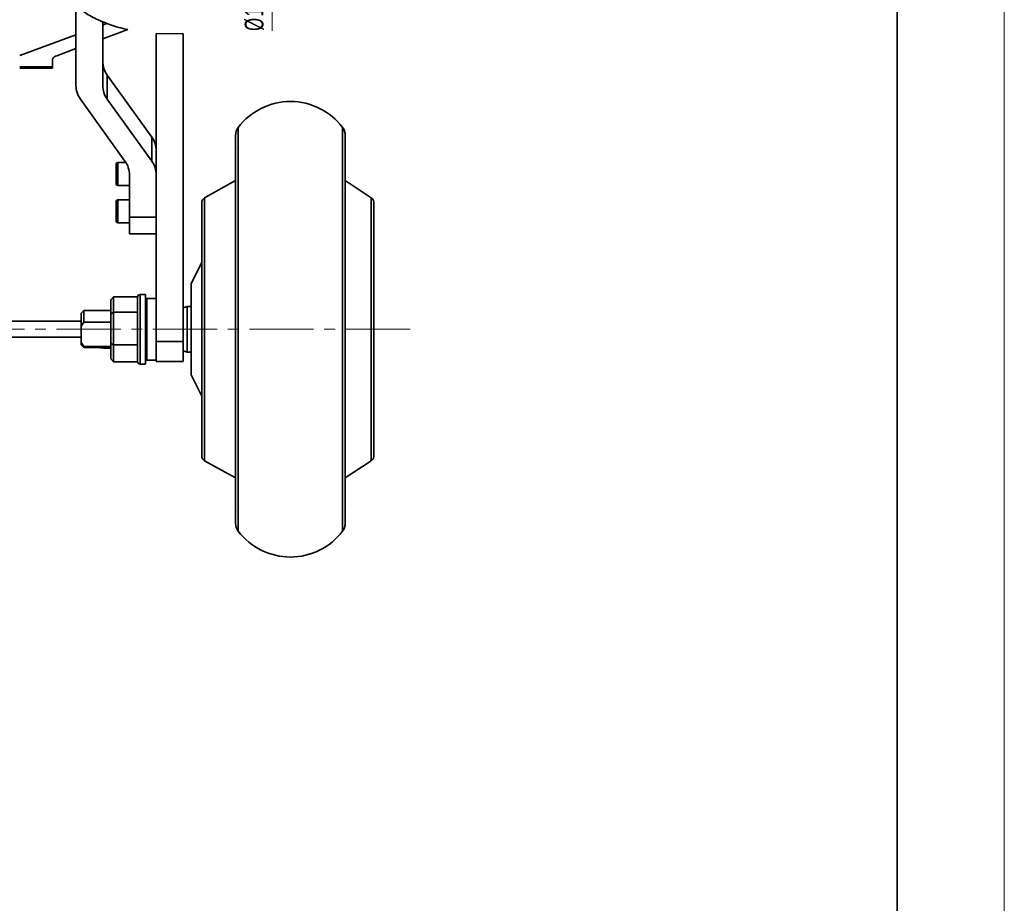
# Model space of a CAD drawing. Header units: millimetres. Extents: x -594 to 594, y -420 to 420.
# Tile 61 of 64: x 411 to 594, y 77 to 242. Entities that reach past the tile are written whole.
import ezdxf

# ---------------------------------------------------------------- set-up
doc = ezdxf.new("R2010")
doc.units = ezdxf.units.MM
doc.linetypes.add('点画线', pattern=[18, 12, -2, 2, -2])
doc.layers.get('0').update_dxf_attribs({"lineweight": 35})
for name, color, linetype, lineweight in [('中心线层', 1, '点画线', 18), ('几何体', 7, 'Continuous', 35), ('尺寸线层', 3, 'Continuous', 18), ('粗实线层', 7, 'Continuous', 35), ('细实线层', 7, 'Continuous', 18)]:
    doc.layers.add(name, color=color, linetype=linetype, lineweight=lineweight)
doc.styles.add('标准', font='txt', dxfattribs={"width": 0.667})
doc.dimstyles.new('GB_尺寸', dxfattribs={"dimtxt": 3.5, "dimasz": 4, "dimexe": 2, "dimexo": 0, "dimtad": 1, "dimdsep": 46, "dimtxsty": '标准', "dimblk": '_CAXARROW', "dimcen": 0, "dimdle": 6, "dimazin": 2, "dimtfac": 0.707107, "dimtdec": 3, "dimtmove": 2, "dimatfit": 3, "dimfxl": 0, "dimfrac": 2, "dimtolj": 1, "dimtzin": 0, "dimarcsym": 0})

# ---------------------------------------------------------------- blocks, each defined once
blk = doc.blocks.new('$CAXA_FRAME_13B17AC1$')
at = {"layer": '粗实线层'}
blk.add_line((574.5, -400.5), (574.5, 400.5), dxfattribs=at)
at = {"layer": '细实线层'}
blk.add_line((594.5, -420.5), (594.5, 420.5), dxfattribs=at)
blk = doc.blocks.new('*X17')
at = {"layer": '尺寸线层', "color": 0}
blk.add_line((454.42, 245.92), (454.42, 248.11), dxfattribs=at)
at = {"layer": '尺寸线层', "color": 0, "char_height": 3.5, "attachment_point": 1, "rotation": 90, "line_spacing_factor": 1.15057, "style": '标准'}
for s, insert, width in [('\\T1.1;{\\H0.707107x;H7}', (451.54, 245.92), 8.7659), ('\\T1.1;%%C12', (452.67, 239.71), 33.6201), ('\\T1.1;{\\H0.707107x;r6}', (454.72, 245.95), 8.7659)]:
    blk.add_mtext(s, dxfattribs=dict(at, insert=insert, width=width))
blk = doc.blocks.new('*X16')
at = {"layer": '尺寸线层', "linetype": 'Continuous'}
for points in [[(457.79, 261.2), (457.29, 265.2), (458.29, 265.2)], [(457.79, 255.2), (457.29, 251.2), (458.29, 251.2)]]:
    blk.add_hatch(color=0, dxfattribs=at).paths.add_polyline_path(points, flags=0)
at = {"layer": '尺寸线层', "color": 0, "linetype": 'Continuous'}
for p, q in [((457.79, 239.71), (457.79, 267.2)), ((424.65, 261.2), (459.79, 261.2)), ((424.65, 255.2), (459.79, 255.2))]:
    blk.add_line(p, q, dxfattribs=at)
at = {"layer": '尺寸线层', "color": 0}
blk.add_blockref('*X17', (0, 0), dxfattribs=at)
blk = doc.blocks.new('_CAXARROW')
blk.add_hatch(color=0).paths.add_polyline_path([(0, 0), (-1, 0.125), (-1, -0.125)], flags=0)

msp = doc.modelspace()

# ---------------------------------------------------------------- linework, layer by layer
at = {"layer": '中心线层'}
msp.add_line((399.535, 184.027), (484.622, 184.027), dxfattribs=at)
at = {"layer": '几何体'}
for p, q in [((421.154, 229.542), (421.154, 244.367)), ((426.154, 229.542), (426.154, 241.402)), ((426.154, 240.81), (426.847, 241.064)), ((426.168, 241.417), (426.847, 241.128)), ((426.847, 241.128), (426.847, 241.064)), ((426.93, 241.096), (426.847, 241.128)), ((430.827, 239.954), (426.154, 238.237)), ((436.154, 181.779), (436.154, 239.203)), ((441.154, 239.18), (436.154, 239.203)), ((441.154, 181.779), (441.154, 239.18)), ((410.654, 235.112), (421.154, 238.972)), ((421.154, 236.399), (417.587, 235.087)), ((420.834, 236.281), (421.154, 236.281)), ((416.779, 232.998), (416.779, 234.436)), ((410.654, 232.998), (416.779, 232.998)), ((410.654, 232.781), (416.779, 232.781)), ((416.779, 232.998), (416.779, 232.781)), ((426.994, 226.971), (426.994, 231.466)), ((435.315, 219.894), (426.994, 231.466)), ((430.315, 215.399), (421.994, 226.971)), ((426.994, 226.971), (435.315, 215.399)), ((451.465, 221.701), (451.465, 146.353)), ((470.943, 146.353), (470.943, 221.701)), ((435.315, 219.894), (435.315, 215.399)), ((450.954, 220.186), (450.954, 219.557)), ((450.954, 220.15), (450.954, 204.916)), ((471.454, 220.227), (471.454, 204.916)), ((430.496, 215.127), (428.967, 215.127)), ((428.967, 215.127), (428.967, 210.877)), ((428.654, 214.813), (428.654, 214.814)), ((428.654, 211.189), (428.654, 214.813)), ((431.154, 204.959), (431.154, 212.827)), ((436.154, 212.827), (436.154, 204.959)), ((450.954, 211.777), (445.169, 208.563)), ((476.305, 208.573), (471.454, 211.777)), ((428.967, 210.877), (431.154, 210.877)), ((428.654, 207.859), (428.654, 207.86)), ((428.654, 204.235), (428.654, 207.859)), ((431.154, 208.173), (428.967, 208.173)), ((428.967, 208.173), (428.967, 203.923)), ((445.169, 159.491), (445.169, 208.563)), ((476.305, 208.573), (476.305, 199.374)), ((444.654, 207.707), (444.654, 198.452)), ((476.754, 207.739), (476.754, 198.853)), ((436.154, 204.959), (431.154, 204.959)), ((431.154, 204.959), (431.154, 201.832)), ((450.954, 204.916), (450.954, 147.926)), ((450.954, 204.741), (450.954, 204.602)), ((471.454, 204.916), (471.454, 147.855)), ((428.967, 203.923), (431.154, 203.923)), ((431.154, 201.832), (436.154, 201.832)), ((476.305, 199.374), (476.305, 159.481)), ((476.754, 198.853), (476.754, 160.315)), ((444.654, 198.452), (444.654, 160.389)), ((444.654, 196.527), (442.654, 192.527)), ((442.654, 192.527), (442.654, 175.527)), ((428.154, 190.087), (427.654, 189.51)), ((427.654, 186.901), (427.654, 189.51)), ((428.154, 190.087), (428.154, 187.203)), ((432.658, 190.087), (428.154, 190.087)), ((432.654, 190.027), (432.654, 187.263)), ((434.154, 190.527), (433.154, 190.527)), ((433.154, 190.527), (433.154, 190.054)), ((433.154, 190.054), (433.154, 177.527)), ((434.154, 190.054), (434.154, 190.527)), ((434.154, 177.527), (434.154, 190.054)), ((436.154, 189.777), (434.404, 189.777)), ((434.404, 189.777), (434.404, 189.358)), ((422.654, 187.527), (422.154, 187.027)), ((427.654, 187.527), (422.654, 187.527)), ((422.654, 187.527), (422.654, 185.362)), ((434.404, 189.358), (434.404, 178.277)), ((441.904, 188.277), (441.154, 188.027)), ((442.654, 188.277), (441.904, 188.277)), ((441.904, 188.277), (441.904, 179.777)), ((422.154, 187.027), (422.154, 184.628)), ((427.654, 186.901), (428.154, 187.203)), ((427.654, 181.418), (427.654, 186.901)), ((428.154, 187.203), (428.154, 181.143)), ((432.658, 187.203), (428.154, 187.203)), ((432.658, 187.203), (432.654, 187.263)), ((432.654, 187.077), (432.658, 187.203)), ((432.654, 187.077), (432.654, 181.779)), ((422.154, 185.527), (402.535, 185.527)), ((422.654, 185.362), (422.154, 184.628)), ((422.154, 184.628), (422.154, 181.553)), ((422.654, 185.362), (427.654, 185.362)), ((402.535, 182.527), (422.154, 182.527)), ((422.154, 181.553), (422.654, 180.819)), ((422.154, 181.553), (422.154, 181.112)), ((422.154, 181.112), (422.249, 181.005)), ((422.249, 181.005), (422.654, 180.626)), ((427.654, 180.819), (422.654, 180.819)), ((422.654, 180.626), (422.654, 180.819)), ((422.654, 180.626), (424.654, 180.626)), ((426.346, 180.527), (427.654, 180.527)), ((428.154, 181.143), (427.654, 181.418)), ((427.654, 178.544), (427.654, 181.418)), ((428.154, 181.143), (432.658, 181.143)), ((428.154, 181.143), (428.154, 177.967)), ((432.654, 181.779), (432.654, 181.27)), ((432.658, 181.143), (432.654, 181.27)), ((432.654, 181.077), (432.658, 181.143)), ((432.654, 181.077), (432.654, 178.033)), ((441.154, 181.779), (436.154, 181.779)), ((436.154, 178.027), (436.154, 181.779)), ((441.154, 178.027), (441.154, 181.779)), ((428.154, 177.967), (427.654, 178.544)), ((441.154, 180.027), (441.904, 179.777)), ((441.904, 179.777), (442.654, 179.777)), ((432.658, 177.967), (428.154, 177.967)), ((432.658, 177.967), (432.654, 178.033)), ((433.154, 177.527), (434.154, 177.527)), ((434.404, 178.277), (436.154, 178.277)), ((436.154, 178.027), (441.154, 178.027)), ((442.654, 175.527), (444.654, 171.527)), ((445.169, 159.491), (450.954, 156.277)), ((471.454, 156.277), (476.305, 159.481))]:
    msp.add_line(p, q, dxfattribs=at)
for centre, radius, start, end in [((425.518, 244.681), 3.853, 290.17025, 291.50042), ((417.731, 234.083), 1.015, 98.13042, 159.61032), ((430.556, 234.052), 4.401, 180.18702, 215.98229), ((425.556, 229.557), 4.401, 180.18702, 215.98229), ((430.556, 229.557), 4.401, 180.18702, 215.98229), ((461.204, 214.287), 12.24, 37.28042, 142.71958), ((453.454, 220.187), 2.5, 142.71958, 180), ((468.954, 220.187), 2.5, 0, 37.28042), ((431.753, 217.308), 4.401, 0.18702, 35.98229), ((451.454, 217.777), 0.5, 150, 180), ((470.954, 217.777), 0.5, 0, 30), ((428.967, 214.814), 0.313, 90, 180), ((426.753, 212.813), 4.401, 0.18702, 35.98229), ((431.753, 212.813), 4.401, 0.18702, 35.98229), ((428.967, 211.189), 0.313, 180, 270), ((428.967, 207.86), 0.313, 90, 180), ((445.654, 207.689), 1, 119.0546, 180), ((475.754, 207.739), 1, 0, 56.56013), ((428.967, 204.235), 0.313, 180, 270), ((433.154, 190.027), 0.5, 90, 180), ((434.404, 189.527), 0.25, 90, 180), ((434.404, 178.527), 0.25, 180, 270), ((433.154, 178.027), 0.5, 186.87146, 270), ((445.654, 160.365), 1, 180, 240.9454), ((475.754, 160.315), 1, 303.43987, 0), ((451.454, 150.277), 0.5, 180, 210), ((470.954, 150.277), 0.5, 330, 0), ((453.454, 147.867), 2.5, 180, 217.28042), ((468.954, 147.867), 2.5, 322.71958, 360), ((461.204, 153.767), 12.24, 217.28042, 322.71958)]:
    msp.add_arc(centre, radius, start, end, dxfattribs=at)
for points, knots in [([(426.154, 241.402), (426.088, 241.429), (425.16, 241.816), (423.388, 242.671), (421.904, 243.797), (421.154, 244.367)], [0, 0, 0, 0, 0.2122612, 2.9912329, 5.8338863, 5.8338863, 5.8338863, 5.8338863]), ([(430.827, 239.954), (430.543, 240.02), (429.662, 240.222), (428.326, 240.599), (427.397, 240.93), (426.93, 241.096)], [0, 0, 0, 0, 0.7767283, 2.4119449, 4.06399, 4.06399, 4.06399, 4.06399]), ([(424.654, 180.626), (424.886, 180.621), (425.353, 180.61), (425.947, 180.541), (426.225, 180.538), (426.346, 180.536)], [0, 0, 0, 0, 0.606006, 1.2188845, 1.6947087, 1.6947087, 1.6947087, 1.6947087])]:
    msp.add_open_spline(points, degree=3, knots=knots, dxfattribs=at)

# ---------------------------------------------------------------- block references
at = {"layer": '粗实线层'}
msp.add_blockref('$CAXA_FRAME_13B17AC1$', (0, 0), dxfattribs=at)

# ---------------------------------------------------------------- dimensions: what is measured, and where the dimension line sits
at = {"layer": '尺寸线层'}
dim = msp.add_linear_dim(base=(457.788, 261.202), p1=(424.654, 255.202), p2=(424.654, 261.202), angle=90, text='\\A1;%%C12\\H0.707107x;\\SH7/r6;\\H1.41421x;', dimstyle='GB_尺寸', override={"dimscale": 1, "dimsah": 1, "dimtfac": 1, "dimtfill": 1, "dimtzin": 0}, dxfattribs=at)
dim.commit()
dim.dimension.update_dxf_attribs({"geometry": '*X16', "text_midpoint": (454.423, 243.908), "dimtype": 160})

doc.saveas('drawing.dxf')
